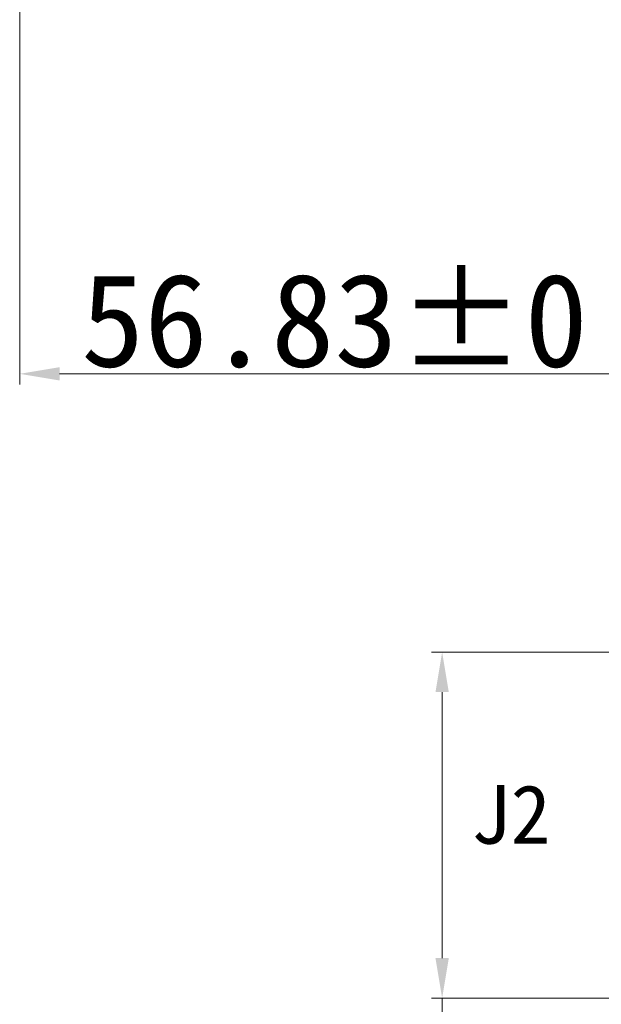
# Model space of a CAD drawing. Header units: millimetres. Extents: x 1213 to 2428, y 1034 to 1891.
# Tile 2 of 14: x 1291 to 1334, y 1336 to 1410. Entities that reach past the tile are written whole.
import ezdxf

# ---------------------------------------------------------------- set-up
doc = ezdxf.new("R2010")
doc.units = ezdxf.units.MM
doc.styles.add('宋体', font='txt')
doc.dimstyles.new('ISO-25$0', dxfattribs={"dimtxt": 7, "dimasz": 3, "dimexe": 0.8, "dimexo": 0.8, "dimgap": 0.2, "dimtad": 1, "dimzin": 1, "dimdsep": 46, "dimtxsty": '宋体', "dimcen": 3, "dimclrd": 256, "dimclre": 256, "dimadec": 0, "dimazin": 0, "dimtfac": 1, "dimtofl": 0, "dimtmove": 0, "dimatfit": 3, "dimfxl": 0.8, "dimtolj": 1, "dimlwd": 0, "dimlwe": 0, "dimarcsym": 0})

# ---------------------------------------------------------------- blocks, each defined once
blk = doc.blocks.new('*D38')
at = {"lineweight": 0, "transparency": 16777216}
for p, q in [((895.181, 831.309), (895.181, 789.765)), ((952.011, 770.374), (952.011, 791.365)), ((949.011, 790.565), (898.181, 790.565))]:
    blk.add_line(p, q, dxfattribs=at)
at = {"transparency": 16777216}
for points in [[(898.181, 791.065), (898.181, 790.065), (895.181, 790.565)], [(949.011, 791.065), (949.011, 790.065), (952.011, 790.565)]]:
    blk.add_solid(points, dxfattribs=at)
at = {"layer": 'Defpoints', "color": 0, "transparency": 16777216}
for p in [(895.181, 832.109), (895.181, 790.565), (952.011, 769.574)]:
    blk.add_point(p, dxfattribs=at)
at = {"transparency": 16777216, "insert": (923.596, 794.538), "char_height": 7, "attachment_point": 5, "style": '宋体'}
blk.add_mtext('\\A1;56.83±0.5', dxfattribs=at)
blk = doc.blocks.new('*D28')
at = {"lineweight": 0, "transparency": 16777216}
for p, q in [((941.634, 769.647), (926.128, 769.647)), ((926.928, 766.647), (926.928, 746.647)), ((941.634, 743.647), (926.128, 743.647)), ((926.928, 743.647), (926.928, 722.77))]:
    blk.add_line(p, q, dxfattribs=at)
at = {"transparency": 16777216}
for points in [[(926.428, 766.647), (927.428, 766.647), (926.928, 769.647)], [(926.428, 746.647), (927.428, 746.647), (926.928, 743.647)]]:
    blk.add_solid(points, dxfattribs=at)
at = {"layer": 'Defpoints', "color": 0, "transparency": 16777216}
for p in [(926.928, 769.647), (942.434, 769.647), (942.434, 743.647)]:
    blk.add_point(p, dxfattribs=at)
at = {"transparency": 16777216, "insert": (923.228, 727.468), "char_height": 7, "attachment_point": 5, "rotation": 90, "style": '宋体'}
blk.add_mtext('\\A1;26', dxfattribs=at)
blk = doc.blocks.new('2')
at = {"color": 0, "insert": (869.008, 759.661), "char_height": 4.41505, "width": 76.15107, "attachment_point": 1, "style": '宋体'}
blk.add_mtext('                    J2', dxfattribs=at)
at = {"color": 0}
dim = blk.add_linear_dim(base=(895.181, 790.565), p1=(952.011, 769.574), p2=(895.181, 832.109), dimstyle='ISO-25$0', override={"dimgap": 0.2, "dimclrd": 256, "dimclre": 256, "dimclrt": 256, "dimtol": 1, "dimlim": 0, "dimtp": 0.5, "dimtm": 0.5}, dxfattribs=at)
dim.commit()
dim.dimension.update_dxf_attribs({"geometry": '*D38', "text_midpoint": (923.596, 790.565), "dimtype": 128})
dim = blk.add_linear_dim(base=(926.928, 769.647), p1=(942.434, 743.647), p2=(942.434, 769.647), angle=90, dimstyle='ISO-25$0', override={"dimgap": 0.2, "dimdec": 0, "dimclrd": 256, "dimclre": 256, "dimclrt": 256, "dimtol": 0, "dimlim": 0, "dimtp": 0.5, "dimtm": 0.5}, dxfattribs=at)
dim.commit()
dim.dimension.update_dxf_attribs({"geometry": '*D28', "text_midpoint": (926.928, 727.468), "dimtype": 128})

msp = doc.modelspace()

# ---------------------------------------------------------------- block references
msp.add_blockref('2', (395.41, 592.755))

doc.saveas('drawing.dxf')
